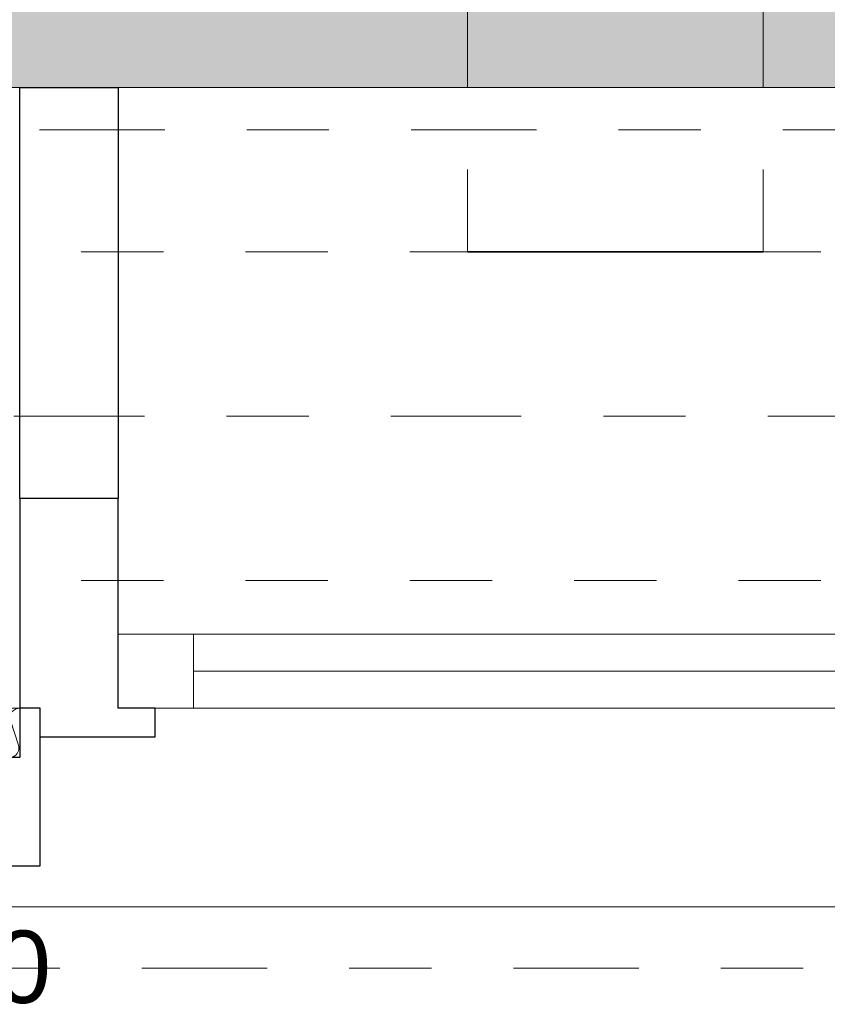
# Model space of a CAD drawing. Header units: metres. Extents: x -180 to 4, y -49 to 6.
# Tile 138 of 256: x -144.796 to -143.813, y -40.162 to -38.965. Entities that reach past the tile are written whole.
import ezdxf

# ---------------------------------------------------------------- set-up
doc = ezdxf.new("R2010")
doc.units = ezdxf.units.M
doc.header["$LTSCALE"] = 0.05
doc.header["$PDMODE"] = 1
doc.header["$PDSIZE"] = -2
for name, pattern in [('ISO-10 Strichpunktlinie', [4.699, 3.048, -0.762, 0.127, -0.762]), ('Linienart-20', [2.116531, 1.058062, -1.058469]), ('Linienart-53', [5.291531, 3.175, -1.058062, 0.352704, -0.705764])]:
    doc.linetypes.add(name, pattern=pattern)
doc.layers.get('0').update_dxf_attribs({"lineweight": 25})
for name, color, linetype, lineweight, true_color in [('30 -33 Aussenwände- 7 Fassade_ Elemente', 7, 'Continuous', 9, 0x00aacc), ('30 -35 Decken- 1 Konstruktion-Träger- Stahlbeton', 7, 'Continuous', 13, 0x33aa00), ('70 -72 Beschriftung- 1 Beschriftung allgemein', 7, 'Continuous', 9, 0xff6633), ('70 -72 Beschriftung- 7 Detailverweise Linie', 7, 'Continuous', 9, 0x00dd00), ('70 -76 Bemaßung- 2 Allgemein', 7, 'Continuous', 5, 0x6666cc), ('CW-Unsichtbar', 7, 'Continuous', 9, 0x599559)]:
    doc.layers.add(name, color=color, linetype=linetype, lineweight=lineweight, true_color=true_color)
for name, color, linetype, lineweight in [('40 -41 Abwasser_Wasser_Gas- 2 Wasser-1', 7, 'Continuous', 15), ('70 -71 Achsen- 1 Gebäudeachsen', 7, 'Linienart-53', 18), ('70 -72 Beschriftung-14 Schatten', 7, 'Continuous', 5), ('70 -73 Bauteildarst.- 1 Ansicht 0.15', 7, 'Continuous', 15), ('Keine', 7, 'Continuous', 9)]:
    doc.layers.add(name, color=color, linetype=linetype, lineweight=lineweight)
doc.styles.add('Arial', font='arial.ttf')
doc.dimstyles.new('k+k 1_50', dxfattribs={"dimtxt": 0.100689, "dimasz": 0.05302, "dimexe": 0.05, "dimexo": 0.15, "dimgap": 0.01, "dimtad": 1, "dimdec": 3, "dimtxsty": 'Arial', "dimblk": 'VW_SLASH', "dimblk1": 'VW_SLASH', "dimblk2": 'VW_SLASH', "dimcen": 0, "dimdle": 0.05, "dimadec": 3, "dimazin": 0, "dimtfac": 0.75, "dimtdec": 3, "dimtix": 1, "dimtmove": 0, "dimatfit": 0, "dimldrblk": 'VW_SLASH-1', "dimfxl": 0.125, "dimfxlon": 1, "dimfrac": 2, "dimtolj": 1, "dimarcsym": 0})
doc.dimstyles.new('k+k_klein', dxfattribs={"dimtxt": 0.100689, "dimasz": 0.05302, "dimexe": 0.05, "dimexo": 0.15, "dimgap": 0.005, "dimtad": 1, "dimdec": 3, "dimtxsty": 'Arial', "dimblk": 'VW_SLASH-2', "dimblk1": 'VW_SLASH-2', "dimblk2": 'VW_SLASH-2', "dimcen": 0, "dimdle": 0.025, "dimadec": 3, "dimazin": 0, "dimtfac": 0.75, "dimtdec": 3, "dimtix": 1, "dimtmove": 0, "dimatfit": 0, "dimldrblk": 'VW_FILLEDARROW', "dimfxl": 0.1, "dimfxlon": 1, "dimfrac": 2, "dimtolj": 1, "dimarcsym": 0})

# ---------------------------------------------------------------- blocks, each defined once
blk = doc.blocks.new('Gruppe-36')
at = {"layer": '70 -72 Beschriftung- 1 Beschriftung allgemein', "insert": (-145.021, -40.0727), "char_height": 0.0881, "attachment_point": 2, "line_spacing_factor": 0.969685, "style": 'Arial'}
blk.add_mtext('RR DN70', dxfattribs=at)
at = {"color": 255}
blk.add_wipeout([(-145.0513, -39.9215), (-145.0494, -39.9186), (-145.0473, -39.916), (-145.0449, -39.9135), (-145.0423, -39.9113), (-145.0395, -39.9093), (-145.0365, -39.9076), (-145.0333, -39.9063), (-145.0301, -39.9052), (-145.0267, -39.9045), (-145.0233, -39.9041), (-145.0199, -39.9041), (-145.0164, -39.9043), (-145.0131, -39.9049), (-145.0097, -39.9059), (-145.0066, -39.9072), (-145.0035, -39.9087), (-145.0006, -39.9106), (-144.9979, -39.9127), (-144.9955, -39.9151), (-144.9932, -39.9177), (-144.9913, -39.9206), (-144.9896, -39.9236), (-144.9882, -39.9267), (-144.9872, -39.93), (-144.9865, -39.9333), (-144.9861, -39.9367), (-144.986, -39.9402), (-144.9863, -39.9436), (-144.9869, -39.947), (-144.9879, -39.9503), (-144.9891, -39.9535), (-144.9907, -39.9565), (-144.9926, -39.9594), (-144.9947, -39.9621), (-144.9971, -39.9646), (-144.9997, -39.9668), (-145.0025, -39.9688), (-145.0055, -39.9704), (-145.0087, -39.9718), (-145.0119, -39.9728), (-145.0153, -39.9736), (-145.0187, -39.974), (-145.0221, -39.974), (-145.0256, -39.9737), (-145.0289, -39.9731), (-145.0323, -39.9722), (-145.0354, -39.9709), (-145.0385, -39.9693), (-145.0414, -39.9675), (-145.0441, -39.9653), (-145.0465, -39.963), (-145.0488, -39.9603), (-145.0507, -39.9575), (-145.0524, -39.9545), (-145.0538, -39.9514), (-145.0548, -39.9481), (-145.0555, -39.9447), (-145.0559, -39.9413), (-145.056, -39.9379), (-145.0557, -39.9345), (-145.0551, -39.9311), (-145.0541, -39.9278), (-145.0529, -39.9246)], dxfattribs=at).dxf.layer = '40 -41 Abwasser_Wasser_Gas- 2 Wasser-1'
at = {"layer": '40 -41 Abwasser_Wasser_Gas- 2 Wasser-1', "flags": 128}
blk.add_lwpolyline([(-145.0513, -39.9215), (-145.0494, -39.9186), (-145.0473, -39.916), (-145.0449, -39.9135), (-145.0423, -39.9113), (-145.0395, -39.9093), (-145.0365, -39.9076), (-145.0333, -39.9063), (-145.0301, -39.9052), (-145.0267, -39.9045), (-145.0233, -39.9041), (-145.0199, -39.9041), (-145.0164, -39.9043), (-145.0131, -39.9049), (-145.0097, -39.9059), (-145.0066, -39.9072), (-145.0035, -39.9087), (-145.0006, -39.9106), (-144.9979, -39.9127), (-144.9955, -39.9151), (-144.9932, -39.9177), (-144.9913, -39.9206), (-144.9896, -39.9236), (-144.9882, -39.9267), (-144.9872, -39.93), (-144.9865, -39.9333), (-144.9861, -39.9367), (-144.986, -39.9402), (-144.9863, -39.9436), (-144.9869, -39.947), (-144.9879, -39.9503), (-144.9891, -39.9535), (-144.9907, -39.9565), (-144.9926, -39.9594), (-144.9947, -39.9621), (-144.9971, -39.9646), (-144.9997, -39.9668), (-145.0025, -39.9688), (-145.0055, -39.9704), (-145.0087, -39.9718), (-145.0119, -39.9728), (-145.0153, -39.9736), (-145.0187, -39.974), (-145.0221, -39.974), (-145.0256, -39.9737), (-145.0289, -39.9731), (-145.0323, -39.9722), (-145.0354, -39.9709), (-145.0385, -39.9693), (-145.0414, -39.9675), (-145.0441, -39.9653), (-145.0465, -39.963), (-145.0488, -39.9603), (-145.0507, -39.9575), (-145.0524, -39.9545), (-145.0538, -39.9514), (-145.0548, -39.9481), (-145.0555, -39.9447), (-145.0559, -39.9413), (-145.056, -39.9379), (-145.0557, -39.9345), (-145.0551, -39.9311), (-145.0541, -39.9278), (-145.0529, -39.9246)], close=True, dxfattribs=at)
blk = doc.blocks.new('Gruppe-41')
at = {"layer": '40 -41 Abwasser_Wasser_Gas- 2 Wasser-1', "color": 7}
blk.add_blockref('Gruppe-36', (0, 0), dxfattribs=at)
blk = doc.blocks.new('Gruppe-2973')
at = {"color": 255, "linetype": 'Continuous', "lineweight": 9, "transparency": 33554687}
blk.add_wipeout([(-1.1, 0.035), (-1.1, -0.225), (1.1, -0.225), (1.1, 0.035)], dxfattribs=at).dxf.layer = '30 -33 Aussenwände- 7 Fassade_ Elemente'
at = {"layer": '30 -33 Aussenwände- 7 Fassade_ Elemente', "color": 7, "linetype": 'Continuous', "lineweight": 9, "transparency": 33554687, "flags": 128}
blk.add_lwpolyline([(-1.1, 0.035), (-1.1, -0.225), (1.1, -0.225), (1.1, 0.035)], dxfattribs=at)
blk = doc.blocks.new('Gruppe-2974')
at = {"color": 255, "linetype": 'Continuous', "lineweight": 9, "transparency": 33554687}
blk.add_wipeout([(-1.1, 0.125), (-1.1, 0.225), (1.1, 0.225), (1.1, 0.125)], dxfattribs=at).dxf.layer = '30 -33 Aussenwände- 7 Fassade_ Elemente'
at = {"layer": '30 -33 Aussenwände- 7 Fassade_ Elemente', "color": 7, "linetype": 'Continuous', "lineweight": 9, "transparency": 33554687, "flags": 128}
blk.add_lwpolyline([(-1.1, 0.125), (-1.1, 0.225), (1.1, 0.225), (1.1, 0.125)], dxfattribs=at)
blk = doc.blocks.new('Gruppe-2975')
at = {"color": 255, "linetype": 'Continuous', "lineweight": 5, "transparency": 33554687}
blk.add_wipeout([(-1.02, 0.1075), (-1.02, 0.125), (1.02, 0.125), (1.02, 0.1075)], dxfattribs=at).dxf.layer = '30 -33 Aussenwände- 7 Fassade_ Elemente'
blk = doc.blocks.new('Gruppe-2976')
at = {"layer": '30 -33 Aussenwände- 7 Fassade_ Elemente', "color": 7, "linetype": 'Continuous', "lineweight": 9, "transparency": 33554687}
blk.add_line((-1.02, 0.125), (1.02, 0.125), dxfattribs=at)
at = {"color": 255, "linetype": 'Continuous', "lineweight": 9, "transparency": 33554687}
blk.add_wipeout([(-1.02, 0.125), (1.02, 0.125), (1.02, 0.035), (-1.02, 0.035)], dxfattribs=at).dxf.layer = '30 -33 Aussenwände- 7 Fassade_ Elemente'
at = {"layer": '30 -33 Aussenwände- 7 Fassade_ Elemente', "color": 7, "linetype": 'Continuous', "lineweight": 9, "transparency": 33554687}
blk.add_line((1.02, 0.08), (-1.02, 0.08), dxfattribs=at)
at = {"layer": '30 -33 Aussenwände- 7 Fassade_ Elemente', "color": 7, "linetype": 'Continuous', "lineweight": 9, "transparency": 33554687, "flags": 128}
blk.add_lwpolyline([(-1.02, 0.125), (1.02, 0.125), (1.02, 0.035), (-1.02, 0.035)], close=True, dxfattribs=at)
blk = doc.blocks.new('Gruppe-2977')
at = {"color": 255, "linetype": 'Continuous', "lineweight": 9, "transparency": 33554687}
blk.add_wipeout([(1.1, 0.125), (1.02, 0.125), (1.02, 0.035), (1.1, 0.035)], dxfattribs=at).dxf.layer = '30 -33 Aussenwände- 7 Fassade_ Elemente'
at = {"layer": '30 -33 Aussenwände- 7 Fassade_ Elemente', "color": 7, "linetype": 'Continuous', "lineweight": 9, "transparency": 33554687}
for p, q in [((1.02, 0.035), (1.02, 0.125)), ((1.1, 0.035), (1.1, 0.125))]:
    blk.add_line(p, q, dxfattribs=at)
at = {"layer": '30 -33 Aussenwände- 7 Fassade_ Elemente', "color": 7, "linetype": 'Continuous', "lineweight": 9, "transparency": 33554687, "flags": 128}
blk.add_lwpolyline([(1.1, 0.125), (1.02, 0.125), (1.02, 0.035), (1.1, 0.035)], close=True, dxfattribs=at)
blk = doc.blocks.new('Gruppe-2978')
at = {"layer": '30 -33 Aussenwände- 7 Fassade_ Elemente', "color": 7, "transparency": 33554687}
for name in ['Gruppe-2974', 'Gruppe-2973']:
    blk.add_blockref(name, (0, 0), dxfattribs=at)
blk.add_blockref('Gruppe-2975', (0, 0), dxfattribs=at)
blk.add_blockref('Gruppe-2976', (0, 0), dxfattribs=at)
blk.add_blockref('Gruppe-2977', (0, 0), dxfattribs=at)
blk = doc.blocks.new('Fenster (2D)-115')
at = {"layer": 'CW-Unsichtbar', "linetype": 'Continuous', "lineweight": 5, "transparency": 33554687}
blk.add_point((1.1, 0), dxfattribs=at)
at = {"layer": '30 -33 Aussenwände- 7 Fassade_ Elemente', "color": 0, "flags": 1}
for tag in ['IFC_UUID', 'instanceID']:
    blk.add_attdef(tag, (-144.6643, -39.902), '', height=0.00018, dxfattribs=at)
at = {"layer": '30 -33 Aussenwände- 7 Fassade_ Elemente', "color": 7, "transparency": 33554687}
blk.add_blockref('Gruppe-2978', (0, 0), dxfattribs=at)
blk = doc.blocks.new('Gruppe-3016')
at = {"color": 255}
blk.add_wipeout([(-142.4527, -39.802), (-144.676, -39.802), (-144.676, -39.712), (-142.4527, -39.712)], dxfattribs=at).dxf.layer = '30 -33 Aussenwände- 7 Fassade_ Elemente'
at = {"layer": '30 -33 Aussenwände- 7 Fassade_ Elemente', "flags": 128}
blk.add_lwpolyline([(-142.4527, -39.802), (-144.676, -39.802), (-144.676, -39.712), (-142.4527, -39.712)], close=True, dxfattribs=at)
at = {"color": 255, "lineweight": 18}
blk.add_wipeout([(-144.5843, -39.802), (-144.676, -39.802), (-144.676, -39.712), (-144.5843, -39.712)], dxfattribs=at).dxf.layer = '30 -33 Aussenwände- 7 Fassade_ Elemente'
at = {"layer": '30 -33 Aussenwände- 7 Fassade_ Elemente', "lineweight": 18}
blk.add_line((-142.5443, -39.757), (-144.5843, -39.757), dxfattribs=at)
at = {"layer": '30 -33 Aussenwände- 7 Fassade_ Elemente', "lineweight": 18, "flags": 128}
blk.add_lwpolyline([(-144.5843, -39.802), (-144.676, -39.802), (-144.676, -39.712), (-144.5843, -39.712)], close=True, dxfattribs=at)
blk = doc.blocks.new('Gruppe-3022')
at = {"layer": '30 -33 Aussenwände- 7 Fassade_ Elemente', "lineweight": 9, "transparency": 33554687, "flags": 128}
for points in [[(0.0716, -3.9999, 0.324435), (0.0844, -3.9957, 0.324435), (0.0844, -3.9822, 0.324435), (0.0716, -3.978), (0.0416, -3.9877, -0.324488), (0.0288, -3.9835, -0.324488), (0.0288, -3.97, -0.324488), (0.0416, -3.9658), (0.0716, -3.9769, 0.324435), (0.0844, -3.9727, 0.324435), (0.0845, -3.9593, 0.324435), (0.0716, -3.9551), (0.0416, -3.9647, -0.324488), (0.0288, -3.9605, -0.324488), (0.0288, -3.947, -0.324488), (0.0417, -3.9428), (0.0716, -3.9539, 0.324435), (0.0845, -3.9498, 0.324435), (0.0845, -3.9363, 0.324435), (0.0717, -3.9321), (0.0417, -3.9417, -0.688254), (0.0282, -3.925)], [(0.0855, -3.925, -0.374705), (0.0717, -3.9309), (0.0556, -3.925)], [(0.0715, -4.1378, 1.372583), (0.0715, -4.1159), (0.0415, -4.1255, -1.372995), (0.0415, -4.1037), (0.0715, -4.1148, 1.372583), (0.0715, -4.0929), (0.0415, -4.1026, -1.372995), (0.0416, -4.0807), (0.0715, -4.0918, 1.372583), (0.0716, -4.07), (0.0416, -4.0796, -1.372995), (0.0416, -4.0577), (0.0716, -4.0688, 1.372583), (0.0716, -4.047), (0.0416, -4.0566, -1.372995), (0.0416, -4.0347), (0.0716, -4.0459, 1.372583), (0.0716, -4.024), (0.0416, -4.0336, -1.372995), (0.0416, -4.0118), (0.0716, -4.0229, 1.372583), (0.0716, -4.001), (0.0416, -4.0106, -1.372995), (0.0416, -3.9888), (0.0716, -3.9999, 1.372583), (0.0716, -3.978), (0.0416, -3.9877, -1.372995), (0.0416, -3.9658), (0.0716, -3.9769, 1.372583), (0.0716, -3.9551), (0.0416, -3.9647, -1.372995), (0.0417, -3.9428)], [(0.0865, -4.15, 0.513088), (0.0715, -4.1389), (0.0415, -4.1485, -1.372995), (0.0415, -4.1267), (0.0715, -4.1378, 1.372583), (0.0715, -4.1159), (0.0415, -4.1255, -1.372995), (0.0415, -4.1037), (0.0715, -4.1148, 1.372583), (0.0715, -4.0929)]]:
    blk.add_lwpolyline(points, format="xyb", dxfattribs=at)
blk = doc.blocks.new('Gruppe-3023')
at = {"layer": '30 -33 Aussenwände- 7 Fassade_ Elemente', "transparency": 33554687}
blk.add_blockref('Gruppe-3022', (0, 0), dxfattribs=at)
blk = doc.blocks.new('Dämmung-201')
at = {"layer": '30 -33 Aussenwände- 7 Fassade_ Elemente', "color": 7, "transparency": 33554687}
blk.add_blockref('Gruppe-3023', (0, 0), dxfattribs=at)
at = {"layer": '30 -33 Aussenwände- 7 Fassade_ Elemente', "color": 0, "flags": 1}
for tag in ['IFC_UUID', 'instanceID', 'prm0_name', 'prm0_type', 'prm0_value', 'prm1_name', 'prm1_type', 'prm1_value', 'prm2_name', 'prm2_type', 'prm2_value', 'prm3_name', 'prm3_type', 'prm3_value', 'prm4_name', 'prm4_type', 'prm4_value', 'prm5_name', 'prm5_type', 'prm5_value', 'prm6_name', 'prm6_type', 'prm6_value']:
    blk.add_attdef(tag, (-145.021, -39.8755), '', height=0.00018, dxfattribs=at)
blk = doc.blocks.new('Gruppe-3030')
at = {"layer": '30 -33 Aussenwände- 7 Fassade_ Elemente', "rotation": 180}
blk.add_blockref('Fenster (2D)-115', (-143.5643, -39.677), dxfattribs=at)
at = {"color": 255}
blk.add_wipeout([(-137.421, -40.044), (-145.021, -40.044), (-145.021, -39.047), (-137.421, -39.047)], dxfattribs=at).dxf.layer = '30 -33 Aussenwände- 7 Fassade_ Elemente'
blk.add_wipeout([(-137.646, -39.802), (-137.646, -39.047), (-144.796, -39.047), (-144.796, -39.802), (-144.951, -39.802), (-144.951, -40.044), (-137.491, -40.044), (-137.491, -39.802)], dxfattribs=at).dxf.layer = '30 -33 Aussenwände- 7 Fassade_ Elemente'
at = {"layer": '30 -33 Aussenwände- 7 Fassade_ Elemente', "flags": 128}
blk.add_lwpolyline([(-137.646, -39.802), (-137.646, -39.047), (-144.796, -39.047), (-144.796, -39.802), (-144.951, -39.802), (-144.951, -40.044), (-137.491, -40.044), (-137.491, -39.802)], close=True, dxfattribs=at)
at = {"layer": '30 -33 Aussenwände- 7 Fassade_ Elemente', "color": 7}
blk.add_blockref('Gruppe-3016', (0, 0), dxfattribs=at)
at = {"color": 255, "lineweight": 25}
blk.add_wipeout([(-144.676, -39.547), (-144.796, -39.547), (-144.796, -39.047), (-144.676, -39.047)], dxfattribs=at).dxf.layer = '30 -33 Aussenwände- 7 Fassade_ Elemente'
at = {"layer": '30 -33 Aussenwände- 7 Fassade_ Elemente', "lineweight": 25, "flags": 128}
blk.add_lwpolyline([(-144.676, -39.547), (-144.796, -39.547), (-144.796, -39.047), (-144.676, -39.047)], close=True, dxfattribs=at)
at = {"color": 255, "lineweight": 25}
blk.add_wipeout([(-144.631, -39.837), (-144.631, -39.802), (-144.676, -39.802), (-144.676, -39.547), (-144.796, -39.547), (-144.796, -39.837)], dxfattribs=at).dxf.layer = '30 -33 Aussenwände- 7 Fassade_ Elemente'
at = {"layer": '30 -33 Aussenwände- 7 Fassade_ Elemente', "lineweight": 25, "flags": 128}
blk.add_lwpolyline([(-144.631, -39.837), (-144.631, -39.802), (-144.676, -39.802), (-144.676, -39.547), (-144.796, -39.547), (-144.796, -39.837)], close=True, dxfattribs=at)
at = {"color": 255, "lineweight": 25}
blk.add_wipeout([(-144.631, -39.837), (-144.631, -39.802), (-144.676, -39.802), (-144.676, -39.547), (-144.796, -39.547), (-144.796, -39.837)], dxfattribs=at).dxf.layer = '30 -33 Aussenwände- 7 Fassade_ Elemente'
at = {"layer": '30 -33 Aussenwände- 7 Fassade_ Elemente', "lineweight": 25, "flags": 128}
blk.add_lwpolyline([(-144.631, -39.837), (-144.631, -39.802), (-144.676, -39.802), (-144.676, -39.547), (-144.796, -39.547), (-144.796, -39.837)], close=True, dxfattribs=at)
at = {"color": 255, "lineweight": 25}
blk.add_wipeout([(-144.796, -39.802), (-144.796, -39.862), (-144.936, -39.862), (-144.936, -39.994), (-144.771, -39.994), (-144.771, -39.802)], dxfattribs=at).dxf.layer = '30 -33 Aussenwände- 7 Fassade_ Elemente'
at = {"layer": '30 -33 Aussenwände- 7 Fassade_ Elemente', "lineweight": 25, "flags": 128}
blk.add_lwpolyline([(-144.796, -39.802), (-144.796, -39.862), (-144.936, -39.862), (-144.936, -39.994), (-144.771, -39.994), (-144.771, -39.802)], close=True, dxfattribs=at)
at = {"layer": '30 -33 Aussenwände- 7 Fassade_ Elemente', "rotation": 90}
blk.add_blockref('Dämmung-201', (-148.946, -39.8886), dxfattribs=at)
blk = doc.blocks.new('Gruppe-11025')
at = {"layer": '30 -35 Decken- 1 Konstruktion-Träger- Stahlbeton', "color": 7, "linetype": 'Linienart-20', "lineweight": 13, "transparency": 33554687}
for p, q in [((-99.221, -39.247), (-160.421, -39.247)), ((-99.221, -39.647), (-160.421, -39.647))]:
    blk.add_line(p, q, dxfattribs=at)
at = {"layer": '30 -35 Decken- 1 Konstruktion-Träger- Stahlbeton', "color": 0, "flags": 1}
for tag in ['IFC_UUID', 'instanceID']:
    blk.add_attdef(tag, (-160.421, -39.647), '', height=0.00018, dxfattribs=at)
blk = doc.blocks.new('Gruppe-12215')
at = {"layer": '30 -35 Decken- 1 Konstruktion-Träger- Stahlbeton', "color": 7, "linetype": 'Linienart-20', "lineweight": 13, "transparency": 33554687}
for p, q in [((-144.251, -39.247), (-144.251, -11.897)), ((-143.891, -39.247), (-143.891, -11.897))]:
    blk.add_line(p, q, dxfattribs=at)
at = {"layer": '30 -35 Decken- 1 Konstruktion-Träger- Stahlbeton', "color": 7, "linetype": 'Continuous', "lineweight": 35, "transparency": 33554687, "flags": 128}
blk.add_lwpolyline([(-144.251, -39.247), (-143.891, -39.247)], dxfattribs=at)
at = {"layer": '30 -35 Decken- 1 Konstruktion-Träger- Stahlbeton', "color": 0, "flags": 1}
for tag in ['IFC_UUID', 'instanceID']:
    blk.add_attdef(tag, (-144.251, -39.247), '', height=0.00018, dxfattribs=at)
blk = doc.blocks.new('_01-OG1_Tragwerk (2D)')
at = {"layer": 'Keine', "color": 7}
blk.add_blockref('Gruppe-41', (0, 0), dxfattribs=at)
at = {"layer": '30 -33 Aussenwände- 7 Fassade_ Elemente', "color": 7}
blk.add_blockref('Gruppe-3030', (0, 0), dxfattribs=at)
at = {"layer": '30 -35 Decken- 1 Konstruktion-Träger- Stahlbeton'}
for name in ['Gruppe-12215', 'Gruppe-11025']:
    blk.add_blockref(name, (0, 0), dxfattribs=at)
blk = doc.blocks.new('_OG1_2D (2D)')
at = {"layer": '70 -72 Beschriftung-14 Schatten', "linetype": 'Continuous', "lineweight": 0}
blk.add_hatch(color=7, dxfattribs=at).paths.add_polyline_path([(-159.97099996, -11.94704198), (-159.09413416, -11.94704198), (-159.09413416, -37.57385778), (-99.54599996, -37.57385778), (-99.54599996, -39.04704198), (-159.97099996, -39.04704198)])
at = {"layer": '70 -72 Beschriftung- 7 Detailverweise Linie', "linetype": 'ISO-10 Strichpunktlinie', "flags": 128}
blk.add_lwpolyline([(-160.15352994, -39.09857212), (-99.45100868, -39.09857212), (-99.45100868, -40.11857212), (-160.15352994, -40.11857212)], close=True, dxfattribs=at)
at = {"layer": '70 -73 Bauteildarst.- 1 Ansicht 0.15', "flags": 128}
blk.add_lwpolyline([(-159.97099996, -11.94704198), (-99.54599996, -11.94704198), (-99.54599996, -39.04704198), (-159.97099996, -39.04704198)], close=True, dxfattribs=at)
blk = doc.blocks.new('VW_SLASH-2')
at = {"color": 0, "linetype": 'ByBlock', "lineweight": -2, "transparency": 16777216}
blk.add_line((0.472, 0), (-1, 0), dxfattribs=at)
at = {"color": 0, "lineweight": 5, "transparency": 16777216, "flags": 128}
blk.add_lwpolyline([(0.5, 0.5), (-0.5, -0.5)], dxfattribs=at)
blk = doc.blocks.new('*D16759')
at = {"layer": '70 -76 Bemaßung- 2 Allgemein', "color": 0, "lineweight": -2}
for p, q in [((-144.951, -44.172), (-144.951, -44.322)), ((-144.736, -44.172), (-144.736, -44.322)), ((-145.004, -44.272), (-145.057, -44.272)), ((-144.736, -44.272), (-144.951, -44.272)), ((-144.683, -44.272), (-144.63, -44.272))]:
    blk.add_line(p, q, dxfattribs=at)
at = {"layer": 'Defpoints', "color": 0}
for p in [(-144.736, -39.547), (-144.951, -40.044), (-144.951, -44.272)]:
    blk.add_point(p, dxfattribs=at)
at = {"layer": '70 -76 Bemaßung- 2 Allgemein', "color": 0, "lineweight": -2, "xscale": 0.05302001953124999, "yscale": 0.05302001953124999, "zscale": 0.05302001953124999}
blk.add_blockref('VW_SLASH-2', (-144.951, -44.272), dxfattribs=at)
at = {"layer": '70 -76 Bemaßung- 2 Allgemein', "color": 0, "lineweight": -2, "xscale": 0.05302001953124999, "yscale": 0.05302001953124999, "zscale": 0.05302001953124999, "rotation": 180}
blk.add_blockref('VW_SLASH-2', (-144.736, -44.272), dxfattribs=at)
at = {"layer": '70 -76 Bemaßung- 2 Allgemein', "color": 0, "insert": (-144.627, -44.1811), "char_height": 0.100689, "attachment_point": 5, "style": 'Arial'}
blk.add_mtext('\\A1;21\\S5^ ;', dxfattribs=at)
blk = doc.blocks.new('VW_FILLEDARROW')
at = {"linetype": 'Continuous', "lineweight": 0, "transparency": 16777216}
blk.add_hatch(color=0, dxfattribs=at).paths.add_polyline_path([(-2.829, 0.758), (0, 0), (-2.829, -0.758)])
at = {"color": 0, "lineweight": 5, "transparency": 16777216, "flags": 128}
blk.add_lwpolyline([(-2.829, 0.758), (0, 0), (-2.829, -0.758)], close=True, dxfattribs=at)
blk = doc.blocks.new('*D16760')
at = {"layer": '70 -76 Bemaßung- 2 Allgemein', "color": 0, "lineweight": -2}
for p, q in [((-144.736, -44.172), (-144.736, -44.322)), ((-142.3927, -44.172), (-142.3927, -44.322)), ((-142.4457, -44.272), (-144.683, -44.272))]:
    blk.add_line(p, q, dxfattribs=at)
at = {"layer": 'Defpoints', "color": 0}
for p in [(-144.736, -39.547), (-142.3927, -39.547), (-144.736, -44.272)]:
    blk.add_point(p, dxfattribs=at)
at = {"layer": '70 -76 Bemaßung- 2 Allgemein', "color": 0, "lineweight": -2, "xscale": 0.05302001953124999, "yscale": 0.05302001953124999, "zscale": 0.05302001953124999, "rotation": 180}
blk.add_blockref('VW_SLASH-2', (-144.736, -44.272), dxfattribs=at)
at = {"layer": '70 -76 Bemaßung- 2 Allgemein', "color": 0, "lineweight": -2, "xscale": 0.05302001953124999, "yscale": 0.05302001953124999, "zscale": 0.05302001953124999}
blk.add_blockref('VW_SLASH-2', (-142.3927, -44.272), dxfattribs=at)
at = {"layer": '70 -76 Bemaßung- 2 Allgemein', "color": 0, "insert": (-143.5643, -44.1839), "char_height": 0.100689, "attachment_point": 5, "style": 'Arial'}
blk.add_mtext('\\A1;2,34\\S3^ ;', dxfattribs=at)
blk = doc.blocks.new('VW_SLASH')
at = {"color": 0, "linetype": 'ByBlock', "lineweight": -2, "transparency": 16777216}
blk.add_line((0.943, 0), (-1, 0), dxfattribs=at)
at = {"color": 0, "lineweight": 20, "transparency": 16777216, "flags": 128}
blk.add_lwpolyline([(0.5, 0.5), (-0.5, -0.5)], dxfattribs=at)
blk = doc.blocks.new('*D18694')
at = {"layer": '70 -76 Bemaßung- 2 Allgemein', "color": 0, "lineweight": -2}
for p, q in [((-145.791, -38.572), (-145.791, -38.397)), ((-144.251, -38.572), (-144.251, -38.397)), ((-144.304, -38.447), (-145.738, -38.447))]:
    blk.add_line(p, q, dxfattribs=at)
at = {"layer": 'Defpoints', "color": 0}
for p in [(-145.791, -38.447), (-145.791, -39.447), (-144.251, -39.447)]:
    blk.add_point(p, dxfattribs=at)
at = {"layer": '70 -76 Bemaßung- 2 Allgemein', "color": 0, "lineweight": -2, "xscale": 0.05302001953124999, "yscale": 0.05302001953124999, "zscale": 0.05302001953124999, "rotation": 180}
blk.add_blockref('VW_SLASH', (-145.791, -38.447), dxfattribs=at)
at = {"layer": '70 -76 Bemaßung- 2 Allgemein', "color": 0, "lineweight": -2, "xscale": 0.05302001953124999, "yscale": 0.05302001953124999, "zscale": 0.05302001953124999}
blk.add_blockref('VW_SLASH', (-144.251, -38.447), dxfattribs=at)
at = {"layer": '70 -76 Bemaßung- 2 Allgemein', "color": 0, "insert": (-145.021, -38.3766), "char_height": 0.10069, "attachment_point": 5, "style": 'Arial'}
blk.add_mtext('\\A1;1,54', dxfattribs=at)
blk = doc.blocks.new('VW_SLASH-1')
at = {"color": 0, "linetype": 'ByBlock', "lineweight": -2, "transparency": 16777216}
blk.add_line((0.943, 0), (-1, 0), dxfattribs=at)
at = {"color": 0, "lineweight": 5, "transparency": 16777216, "flags": 128}
blk.add_lwpolyline([(0.5, 0.5), (-0.5, -0.5)], dxfattribs=at)
blk = doc.blocks.new('*D18695')
at = {"layer": '70 -76 Bemaßung- 2 Allgemein', "color": 0, "lineweight": -2}
for p, q in [((-144.251, -38.572), (-144.251, -38.397)), ((-143.891, -38.572), (-143.891, -38.397)), ((-143.944, -38.447), (-144.198, -38.447))]:
    blk.add_line(p, q, dxfattribs=at)
at = {"layer": 'Defpoints', "color": 0}
for p in [(-144.251, -38.447), (-144.251, -39.447), (-143.891, -39.447)]:
    blk.add_point(p, dxfattribs=at)
at = {"layer": '70 -76 Bemaßung- 2 Allgemein', "color": 0, "lineweight": -2, "xscale": 0.05302001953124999, "yscale": 0.05302001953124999, "zscale": 0.05302001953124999, "rotation": 180}
blk.add_blockref('VW_SLASH', (-144.251, -38.447), dxfattribs=at)
at = {"layer": '70 -76 Bemaßung- 2 Allgemein', "color": 0, "lineweight": -2, "xscale": 0.05302001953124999, "yscale": 0.05302001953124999, "zscale": 0.05302001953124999}
blk.add_blockref('VW_SLASH', (-143.891, -38.447), dxfattribs=at)
at = {"layer": '70 -76 Bemaßung- 2 Allgemein', "color": 0, "insert": (-144.071, -38.3856), "char_height": 0.10069, "attachment_point": 5, "style": 'Arial'}
blk.add_mtext('\\A1;36', dxfattribs=at)
blk = doc.blocks.new('*D18696')
at = {"layer": '70 -76 Bemaßung- 2 Allgemein', "color": 0, "lineweight": -2}
for p, q in [((-143.891, -38.572), (-143.891, -38.397)), ((-142.351, -38.572), (-142.351, -38.397)), ((-142.404, -38.447), (-143.838, -38.447))]:
    blk.add_line(p, q, dxfattribs=at)
at = {"layer": 'Defpoints', "color": 0}
for p in [(-143.891, -38.447), (-143.891, -39.447), (-142.351, -39.447)]:
    blk.add_point(p, dxfattribs=at)
at = {"layer": '70 -76 Bemaßung- 2 Allgemein', "color": 0, "lineweight": -2, "xscale": 0.05302001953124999, "yscale": 0.05302001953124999, "zscale": 0.05302001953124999, "rotation": 180}
blk.add_blockref('VW_SLASH', (-143.891, -38.447), dxfattribs=at)
at = {"layer": '70 -76 Bemaßung- 2 Allgemein', "color": 0, "lineweight": -2, "xscale": 0.05302001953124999, "yscale": 0.05302001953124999, "zscale": 0.05302001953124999}
blk.add_blockref('VW_SLASH', (-142.351, -38.447), dxfattribs=at)
at = {"layer": '70 -76 Bemaßung- 2 Allgemein', "color": 0, "insert": (-143.121, -38.3766), "char_height": 0.10069, "attachment_point": 5, "style": 'Arial'}
blk.add_mtext('\\A1;1,54', dxfattribs=at)
blk = doc.blocks.new('*D18955')
at = {"layer": '70 -76 Bemaßung- 2 Allgemein', "color": 0, "lineweight": -2}
for p, q in [((-145.971, -38.272), (-145.971, -38.097)), ((-144.071, -38.272), (-144.071, -38.097)), ((-144.124, -38.147), (-145.918, -38.147))]:
    blk.add_line(p, q, dxfattribs=at)
at = {"layer": 'Defpoints', "color": 0}
for p in [(-145.971, -38.147), (-145.971, -39.447), (-144.071, -39.447)]:
    blk.add_point(p, dxfattribs=at)
at = {"layer": '70 -76 Bemaßung- 2 Allgemein', "color": 0, "lineweight": -2, "xscale": 0.05302001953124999, "yscale": 0.05302001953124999, "zscale": 0.05302001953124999, "rotation": 180}
blk.add_blockref('VW_SLASH', (-145.971, -38.147), dxfattribs=at)
at = {"layer": '70 -76 Bemaßung- 2 Allgemein', "color": 0, "lineweight": -2, "xscale": 0.05302001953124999, "yscale": 0.05302001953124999, "zscale": 0.05302001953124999}
blk.add_blockref('VW_SLASH', (-144.071, -38.147), dxfattribs=at)
at = {"layer": '70 -76 Bemaßung- 2 Allgemein', "color": 0, "insert": (-145.021, -38.0766), "char_height": 0.10069, "attachment_point": 5, "style": 'Arial'}
blk.add_mtext('\\A1;1,90', dxfattribs=at)
blk = doc.blocks.new('*D18956')
at = {"layer": '70 -76 Bemaßung- 2 Allgemein', "color": 0, "lineweight": -2}
for p, q in [((-144.071, -38.272), (-144.071, -38.097)), ((-142.171, -38.272), (-142.171, -38.097)), ((-142.224, -38.147), (-144.018, -38.147))]:
    blk.add_line(p, q, dxfattribs=at)
at = {"layer": 'Defpoints', "color": 0}
for p in [(-144.071, -38.147), (-144.071, -39.447), (-142.171, -39.447)]:
    blk.add_point(p, dxfattribs=at)
at = {"layer": '70 -76 Bemaßung- 2 Allgemein', "color": 0, "lineweight": -2, "xscale": 0.05302001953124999, "yscale": 0.05302001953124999, "zscale": 0.05302001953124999, "rotation": 180}
blk.add_blockref('VW_SLASH', (-144.071, -38.147), dxfattribs=at)
at = {"layer": '70 -76 Bemaßung- 2 Allgemein', "color": 0, "lineweight": -2, "xscale": 0.05302001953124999, "yscale": 0.05302001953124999, "zscale": 0.05302001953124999}
blk.add_blockref('VW_SLASH', (-142.171, -38.147), dxfattribs=at)
at = {"layer": '70 -76 Bemaßung- 2 Allgemein', "color": 0, "insert": (-143.121, -38.0766), "char_height": 0.10069, "attachment_point": 5, "style": 'Arial'}
blk.add_mtext('\\A1;1,90', dxfattribs=at)
blk = doc.blocks.new('Gruppe-16656')
at = {"layer": '70 -72 Beschriftung- 1 Beschriftung allgemein', "insert": (-145.021, -40.0727), "char_height": 0.0881, "attachment_point": 2, "line_spacing_factor": 0.969685, "style": 'Arial'}
blk.add_mtext('RR DN70', dxfattribs=at)
at = {"color": 255}
blk.add_wipeout([(-145.0513, -39.9215), (-145.0494, -39.9186), (-145.0473, -39.916), (-145.0449, -39.9135), (-145.0423, -39.9113), (-145.0395, -39.9093), (-145.0365, -39.9076), (-145.0333, -39.9063), (-145.0301, -39.9052), (-145.0267, -39.9045), (-145.0233, -39.9041), (-145.0199, -39.9041), (-145.0164, -39.9043), (-145.0131, -39.9049), (-145.0097, -39.9059), (-145.0066, -39.9072), (-145.0035, -39.9087), (-145.0006, -39.9106), (-144.9979, -39.9127), (-144.9955, -39.9151), (-144.9932, -39.9177), (-144.9913, -39.9206), (-144.9896, -39.9236), (-144.9882, -39.9267), (-144.9872, -39.93), (-144.9865, -39.9333), (-144.9861, -39.9367), (-144.986, -39.9402), (-144.9863, -39.9436), (-144.9869, -39.947), (-144.9879, -39.9503), (-144.9891, -39.9535), (-144.9907, -39.9565), (-144.9926, -39.9594), (-144.9947, -39.9621), (-144.9971, -39.9646), (-144.9997, -39.9668), (-145.0025, -39.9688), (-145.0055, -39.9704), (-145.0087, -39.9718), (-145.0119, -39.9728), (-145.0153, -39.9736), (-145.0187, -39.974), (-145.0221, -39.974), (-145.0256, -39.9737), (-145.0289, -39.9731), (-145.0323, -39.9722), (-145.0354, -39.9709), (-145.0385, -39.9693), (-145.0414, -39.9675), (-145.0441, -39.9653), (-145.0465, -39.963), (-145.0488, -39.9603), (-145.0507, -39.9575), (-145.0524, -39.9545), (-145.0538, -39.9514), (-145.0548, -39.9481), (-145.0555, -39.9447), (-145.0559, -39.9413), (-145.056, -39.9379), (-145.0557, -39.9345), (-145.0551, -39.9311), (-145.0541, -39.9278), (-145.0529, -39.9246)], dxfattribs=at).dxf.layer = '40 -41 Abwasser_Wasser_Gas- 2 Wasser-1'
at = {"layer": '40 -41 Abwasser_Wasser_Gas- 2 Wasser-1', "flags": 128}
blk.add_lwpolyline([(-145.0513, -39.9215), (-145.0494, -39.9186), (-145.0473, -39.916), (-145.0449, -39.9135), (-145.0423, -39.9113), (-145.0395, -39.9093), (-145.0365, -39.9076), (-145.0333, -39.9063), (-145.0301, -39.9052), (-145.0267, -39.9045), (-145.0233, -39.9041), (-145.0199, -39.9041), (-145.0164, -39.9043), (-145.0131, -39.9049), (-145.0097, -39.9059), (-145.0066, -39.9072), (-145.0035, -39.9087), (-145.0006, -39.9106), (-144.9979, -39.9127), (-144.9955, -39.9151), (-144.9932, -39.9177), (-144.9913, -39.9206), (-144.9896, -39.9236), (-144.9882, -39.9267), (-144.9872, -39.93), (-144.9865, -39.9333), (-144.9861, -39.9367), (-144.986, -39.9402), (-144.9863, -39.9436), (-144.9869, -39.947), (-144.9879, -39.9503), (-144.9891, -39.9535), (-144.9907, -39.9565), (-144.9926, -39.9594), (-144.9947, -39.9621), (-144.9971, -39.9646), (-144.9997, -39.9668), (-145.0025, -39.9688), (-145.0055, -39.9704), (-145.0087, -39.9718), (-145.0119, -39.9728), (-145.0153, -39.9736), (-145.0187, -39.974), (-145.0221, -39.974), (-145.0256, -39.9737), (-145.0289, -39.9731), (-145.0323, -39.9722), (-145.0354, -39.9709), (-145.0385, -39.9693), (-145.0414, -39.9675), (-145.0441, -39.9653), (-145.0465, -39.963), (-145.0488, -39.9603), (-145.0507, -39.9575), (-145.0524, -39.9545), (-145.0538, -39.9514), (-145.0548, -39.9481), (-145.0555, -39.9447), (-145.0559, -39.9413), (-145.056, -39.9379), (-145.0557, -39.9345), (-145.0551, -39.9311), (-145.0541, -39.9278), (-145.0529, -39.9246)], close=True, dxfattribs=at)
blk = doc.blocks.new('_Achsen (3D)')
at = {"layer": '70 -71 Achsen- 1 Gebäudeachsen', "transparency": 33554687}
blk.add_line((-179.668, -39.447), (3.826, -39.447), dxfattribs=at)
blk = doc.blocks.new('Gruppe-15268')
at = {"layer": '70 -76 Bemaßung- 2 Allgemein'}
dim = blk.add_linear_dim(base=(-144.951, -44.272), p1=(-144.736, -39.547), p2=(-144.951, -40.044), text='21\\S5^ ;', dimstyle='k+k_klein', override={"dimtxt": 0.100689, "dimgap": 0.01, "dimpost": '<>', "dimtxsty": 'Arial', "dimtix": 0, "dimtmove": 2}, dxfattribs=at)
dim.commit()
dim.dimension.update_dxf_attribs({"geometry": '*D16759', "text_midpoint": (-144.627, -44.1811), "dimtype": 160})
dim = blk.add_aligned_dim(p1=(-142.3927, -39.547), p2=(-144.736, -39.547), distance=4.725, text='2,34\\S3^ ;', dimstyle='k+k_klein', override={"dimtxt": 0.100689, "dimgap": 0.01, "dimpost": '<>', "dimtxsty": 'Arial', "dimtmove": 2}, dxfattribs=at)
dim.commit()
dim.dimension.update_dxf_attribs({"geometry": '*D16760', "text_midpoint": (-143.5643, -44.1839)})
blk = doc.blocks.new('Gruppe-15549')
at = {"layer": '70 -76 Bemaßung- 2 Allgemein'}
for p1, p2, text, picture, middle in [((-144.251, -39.447), (-145.791, -39.447), '1,54', '*D18694', (-145.021, -38.3766)), ((-142.351, -39.447), (-143.891, -39.447), '1,54', '*D18696', (-143.121, -38.3766)), ((-143.891, -39.447), (-144.251, -39.447), '36', '*D18695', (-144.071, -38.3856))]:
    dim = blk.add_aligned_dim(p1=p1, p2=p2, distance=-1, text=text, dimstyle='k+k 1_50', override={"dimtxt": 0.100689, "dimgap": 0.01, "dimpost": '<>', "dimtxsty": 'Arial', "dimtmove": 2}, dxfattribs=at)
    dim.commit()
    dim.dimension.update_dxf_attribs({"geometry": picture, "text_midpoint": middle})
blk = doc.blocks.new('Gruppe-15588')
at = {"layer": '70 -76 Bemaßung- 2 Allgemein'}
for p1, p2, picture, middle in [((-144.071, -39.447), (-145.971, -39.447), '*D18955', (-145.021, -38.0766)), ((-142.171, -39.447), (-144.071, -39.447), '*D18956', (-143.121, -38.0766))]:
    dim = blk.add_aligned_dim(p1=p1, p2=p2, distance=-1.3, text='1,90', dimstyle='k+k 1_50', override={"dimtxt": 0.100689, "dimgap": 0.01, "dimpost": '<>', "dimtxsty": 'Arial', "dimtmove": 2}, dxfattribs=at)
    dim.commit()
    dim.dimension.update_dxf_attribs({"geometry": picture, "text_midpoint": middle})
blk = doc.blocks.new('_OG1_2D Bemaßung_ Beschriftung (2D)')
at = {"layer": '70 -76 Bemaßung- 2 Allgemein'}
for name in ['Gruppe-15268', 'Gruppe-15588', 'Gruppe-15549']:
    blk.add_blockref(name, (0, 0), dxfattribs=at)
at = {"layer": '40 -41 Abwasser_Wasser_Gas- 2 Wasser-1', "color": 7}
blk.add_blockref('Gruppe-16656', (0, 0), dxfattribs=at)

msp = doc.modelspace()

# ---------------------------------------------------------------- block references
at = {"layer": 'Keine', "color": 1}
msp.add_blockref('_01-OG1_Tragwerk (2D)', (0, 0), dxfattribs=at)

# ---------------------------------------------------------------- next in the draw order: block references
msp.add_blockref('_OG1_2D (2D)', (0, 0), dxfattribs=at)

# ---------------------------------------------------------------- next in the draw order: block references
msp.add_blockref('_OG1_2D Bemaßung_ Beschriftung (2D)', (0, 0), dxfattribs=at)

# ---------------------------------------------------------------- next in the draw order: block references
msp.add_blockref('_Achsen (3D)', (0, 0), dxfattribs=at)

doc.saveas('drawing.dxf')
